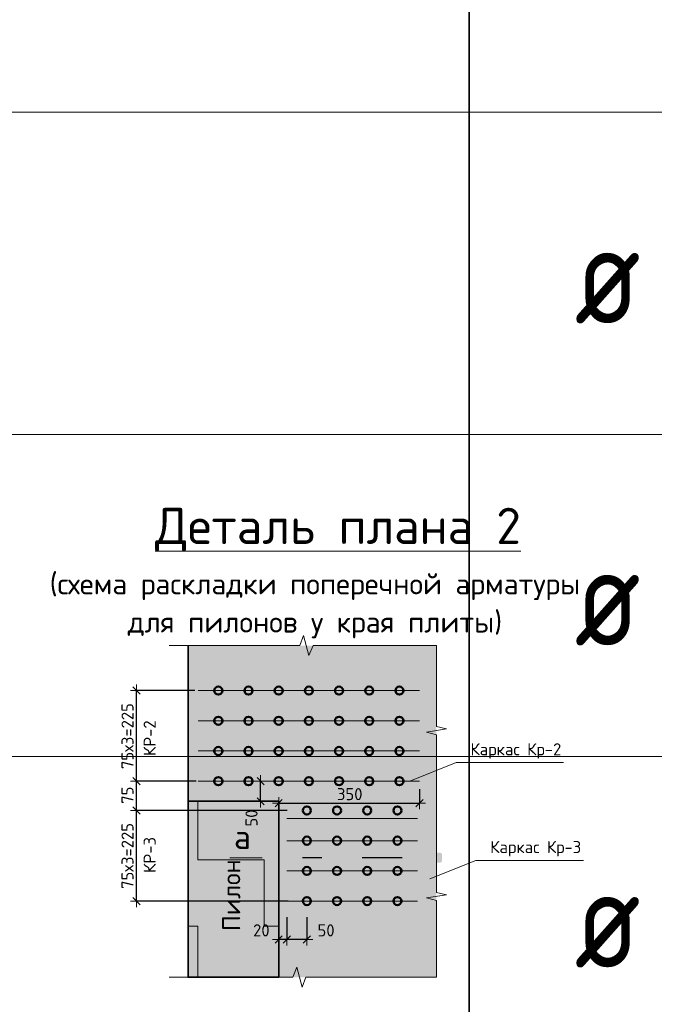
# Model space of a CAD drawing. Header units: metres. Extents: x -38 to 107, y -15 to 21.
# Tile 77 of 167: x 74.3 to 75.88, y 1.46 to 3.9. Entities that reach past the tile are written whole.
import ezdxf

# ---------------------------------------------------------------- set-up
doc = ezdxf.new("R2010")
doc.units = ezdxf.units.M
doc.header["$PDMODE"] = 65
doc.linetypes.add('______2', pattern=[0.0405, 0.03, -0.0105])
doc.layers.add('XR$3$_3705', color=7, linetype='Continuous')
doc.layers.add('XR$5$_3705', color=7, linetype='Continuous')
for name, color, linetype, lineweight in [('XR$3$ВК__отв в полу 1-2 эт', 220, 'Continuous', 25), ('XR$3$Размерная линия (1)', 7, 'Continuous', 13), ('XR$3$Текст_ общее_1', 7, 'Continuous', 13), ('XR$4$Текст_ примечание', 7, 'Continuous', 13), ('XR$5$ВК__отв в полу 1-2 эт', 220, 'Continuous', 25), ('XR$5$Размерная линия (1)', 7, 'Continuous', 13), ('XR$5$Текст_ общее_1', 7, 'Continuous', 13)]:
    doc.layers.add(name, color=color, linetype=linetype, lineweight=lineweight)
doc.styles.add('ISOCPEUR', font='txt')
doc.dimstyles.new('DIMSTYLE_23', dxfattribs={"dimtxt": 0.03, "dimasz": 0.03, "dimexe": 0, "dimexo": 0, "dimgap": 0.015, "dimtad": 2, "dimdec": 0, "dimlfac": 1000, "dimrnd": 5, "dimzin": 12, "dimdsep": 46, "dimtxsty": 'ISOCPEUR', "dimblk1": 'ALL_ML_STRICH', "dimblk2": 'ALL_ML_STRICH', "dimsah": 1, "dimcen": 0, "dimclrd": 7, "dimclre": 256, "dimclrt": 7, "dimadec": 0, "dimazin": 0, "dimtfac": 1, "dimtdec": 0, "dimtix": 1, "dimtmove": 2, "dimatfit": 3, "dimfxl": 0, "dimtvp": 1.2, "dimtzin": 0, "dimlwd": 0, "dimlwe": -3, "dimarcsym": 0})
doc.dimstyles.new('DIMSTYLE_24', dxfattribs={"dimtxt": 0.03, "dimasz": 0.03, "dimexe": 0, "dimexo": 0, "dimgap": 0.015, "dimtad": 2, "dimdec": 0, "dimlfac": 1000, "dimrnd": 5, "dimzin": 12, "dimdsep": 46, "dimtxsty": 'ISOCPEUR', "dimblk1": 'ALL_ML_STRICH', "dimblk2": 'ALL_ML_STRICH', "dimsah": 1, "dimcen": 0, "dimclrd": 7, "dimclre": 256, "dimclrt": 7, "dimadec": 0, "dimazin": 0, "dimtfac": 1, "dimtdec": 0, "dimtix": 1, "dimtmove": 2, "dimatfit": 3, "dimfxl": 0, "dimtzin": 0, "dimlwd": 0, "dimlwe": -3, "dimarcsym": 0})
doc.dimstyles.new('DIMSTYLE_26', dxfattribs={"dimtxt": 0.03, "dimasz": 0.03, "dimexe": 0, "dimexo": 1e-06, "dimgap": 0.015, "dimtad": 2, "dimdec": 0, "dimlfac": 1000, "dimrnd": 5, "dimzin": 12, "dimdsep": 46, "dimtxsty": 'ISOCPEUR', "dimblk1": 'ALL_ML_STRICH', "dimblk2": 'ALL_ML_STRICH', "dimsah": 1, "dimcen": 0, "dimse1": 1, "dimse2": 1, "dimclrd": 7, "dimclre": 256, "dimclrt": 7, "dimadec": 0, "dimazin": 0, "dimtfac": 1, "dimtdec": 0, "dimtix": 1, "dimtmove": 2, "dimatfit": 3, "dimfxl": 0, "dimtvp": 1.2, "dimtzin": 0, "dimlwd": 0, "dimlwe": -3, "dimarcsym": 0})
pattern_1 = [(0, (0.33, 0.33), (0.165, 0.165), [0.165, -0.165]), (90, (0.33, 0.33), (-0.165, 0.165), [0.165, -0.165])]

# ---------------------------------------------------------------- blocks, each defined once
blk = doc.blocks.new('ЭЛЕМЕНТ_УЗОРА_8')
at = {"color": 7, "linetype": 'Continuous', "lineweight": 13, "transparency": 33554687}
for p, q in [((75.3382, 2.3472), (75.3382, 2.3472)), ((74.6742, 1.5232), (74.6742, 1.5232)), ((75.3382, 1.5232), (75.3382, 1.5232))]:
    blk.add_line(p, q, dxfattribs=at)
for points in [[(74.6742, 2.3472), (74.9989, 2.3472), (75.0082, 2.3722), (75.0208, 2.3222), (75.0315, 2.3472), (75.3382, 2.3472)], [(75.3382, 2.3472), (75.3382, 2.3472), (75.3382, 2.1457), (75.3632, 2.14), (75.3132, 2.1321), (75.3382, 2.1255), (75.3382, 1.9352)], [(75.3382, 1.9352), (75.3382, 1.7337), (75.3632, 1.728), (75.3132, 1.7201), (75.3382, 1.7135), (75.3382, 1.5232), (75.3382, 1.5232)], [(75.3382, 1.5232), (75.0135, 1.5232), (75.0042, 1.4982), (74.9916, 1.5482), (74.981, 1.5232), (74.6742, 1.5232)]]:
    blk.add_lwpolyline(points, dxfattribs=at)
blk = doc.blocks.new('ALL_ML_STRICH')
at = {"color": 0, "linetype": 'ByBlock', "lineweight": -2}
for p, q in [((-1, 0), (0.5, 0)), ((-0.3, -0.3), (0.3, 0.3)), ((0, -0.5), (0, 0.5))]:
    blk.add_line(p, q, dxfattribs=at)
blk = doc.blocks.new('*D173')
at = {"layer": 'DEFPOINTS', "color": 7, "linetype": 'Continuous', "lineweight": 13, "transparency": 33554687}
for p in [(74.898, 2.0102), (74.9002, 1.9602), (74.9013, 1.9602)]:
    blk.add_point(p, dxfattribs=at)
at = {"layer": 'XR$3$Размерная линия (1)', "color": 7, "linetype": 'Continuous', "lineweight": -2, "transparency": 33554687}
blk.add_line((74.9013, 1.9602), (74.9013, 2.0102), dxfattribs=at)
at = {"layer": 'XR$3$Размерная линия (1)', "color": 7, "linetype": 'Continuous', "lineweight": 13, "transparency": 33554687, "xscale": 0.03, "yscale": 0.03, "zscale": 0.03}
for p, rotation in [((74.9013, 2.0102), 90), ((74.9013, 1.9602), 270)]:
    blk.add_blockref('ALL_ML_STRICH', p, dxfattribs=dict(at, rotation=rotation))
at = {"layer": 'XR$3$Размерная линия (1)', "color": 7, "linetype": 'Continuous', "lineweight": 13, "transparency": 33554687, "insert": (74.8787, 1.9186), "char_height": 0.03, "width": 0.06, "attachment_point": 5, "rotation": 90, "style": 'ISOCPEUR'}
blk.add_mtext('\\A1;{50}', dxfattribs=at)
blk = doc.blocks.new('*D195')
at = {"layer": 'DEFPOINTS', "color": 7, "linetype": 'Continuous', "lineweight": 13, "transparency": 33554687}
for p in [(75.2962, 2.0102), (74.9462, 1.9555), (74.9462, 1.9513)]:
    blk.add_point(p, dxfattribs=at)
at = {"layer": 'XR$3$Размерная линия (1)', "color": 9, "linetype": 'Continuous', "lineweight": -2, "true_color": 0xc7c7c7, "transparency": 33554687}
for p, q in [((75.2962, 1.9902), (75.2962, 1.9555)), ((74.9462, 1.9555), (74.9462, 1.9555))]:
    blk.add_line(p, q, dxfattribs=at)
at = {"layer": 'XR$3$Размерная линия (1)', "color": 7, "linetype": 'Continuous', "lineweight": -2, "transparency": 33554687}
blk.add_line((74.9462, 1.9555), (75.2962, 1.9555), dxfattribs=at)
at = {"layer": 'XR$3$Размерная линия (1)', "color": 7, "linetype": 'Continuous', "lineweight": 13, "transparency": 33554687, "xscale": 0.03, "yscale": 0.03, "zscale": 0.03, "rotation": 180}
blk.add_blockref('ALL_ML_STRICH', (74.9462, 1.9555), dxfattribs=at)
at = {"layer": 'XR$3$Размерная линия (1)', "color": 7, "linetype": 'Continuous', "lineweight": 13, "transparency": 33554687, "xscale": 0.03, "yscale": 0.03, "zscale": 0.03}
blk.add_blockref('ALL_ML_STRICH', (75.2962, 1.9555), dxfattribs=at)
at = {"layer": 'XR$3$Размерная линия (1)', "color": 7, "linetype": 'Continuous', "lineweight": 13, "transparency": 33554687, "insert": (75.1227, 1.978), "char_height": 0.03, "width": 0.09, "attachment_point": 5, "style": 'ISOCPEUR'}
blk.add_mtext('\\A1;{350}', dxfattribs=at)
blk = doc.blocks.new('*D196')
at = {"layer": 'DEFPOINTS', "color": 7, "linetype": 'Continuous', "lineweight": 13, "transparency": 33554687}
for p in [(74.9662, 1.6924), (75.0162, 1.6924), (75.0162, 1.6171)]:
    blk.add_point(p, dxfattribs=at)
at = {"layer": 'XR$3$Размерная линия (1)', "color": 9, "linetype": 'Continuous', "lineweight": -2, "true_color": 0xc7c7c7, "transparency": 33554687}
for p, q in [((74.9662, 1.6724), (74.9662, 1.6171)), ((75.0162, 1.6724), (75.0162, 1.6171))]:
    blk.add_line(p, q, dxfattribs=at)
at = {"layer": 'XR$3$Размерная линия (1)', "color": 7, "linetype": 'Continuous', "lineweight": -2, "transparency": 33554687}
blk.add_line((75.0162, 1.6171), (74.9662, 1.6171), dxfattribs=at)
at = {"layer": 'XR$3$Размерная линия (1)', "color": 7, "linetype": 'Continuous', "lineweight": 13, "transparency": 33554687, "xscale": 0.03, "yscale": 0.03, "zscale": 0.03}
for p, rotation in [((74.9662, 1.6171), 180), ((75.0162, 1.6171), 360)]:
    blk.add_blockref('ALL_ML_STRICH', p, dxfattribs=dict(at, rotation=rotation))
at = {"layer": 'XR$3$Размерная линия (1)', "color": 7, "linetype": 'Continuous', "lineweight": 13, "transparency": 33554687, "insert": (75.0639, 1.6396), "char_height": 0.03, "width": 0.06, "attachment_point": 5, "style": 'ISOCPEUR'}
blk.add_mtext('\\A1;{50}', dxfattribs=at)
blk = doc.blocks.new('*D197')
at = {"layer": 'DEFPOINTS', "color": 7, "linetype": 'Continuous', "lineweight": 13, "transparency": 33554687}
for p in [(74.9662, 1.6924), (74.9462, 1.6268), (74.9662, 1.6171)]:
    blk.add_point(p, dxfattribs=at)
at = {"layer": 'XR$3$Размерная линия (1)', "color": 9, "linetype": 'Continuous', "lineweight": -2, "true_color": 0xc7c7c7, "transparency": 33554687}
for p, q in [((74.9662, 1.6724), (74.9662, 1.6171)), ((74.9462, 1.6171), (74.9462, 1.6171))]:
    blk.add_line(p, q, dxfattribs=at)
at = {"layer": 'XR$3$Размерная линия (1)', "color": 7, "linetype": 'Continuous', "lineweight": -2, "transparency": 33554687}
blk.add_line((74.9662, 1.6171), (74.9462, 1.6171), dxfattribs=at)
at = {"layer": 'XR$3$Размерная линия (1)', "color": 7, "linetype": 'Continuous', "lineweight": 13, "transparency": 33554687, "xscale": 0.03, "yscale": 0.03, "zscale": 0.03}
for p, rotation in [((74.9462, 1.6171), 180), ((74.9662, 1.6171), 360)]:
    blk.add_blockref('ALL_ML_STRICH', p, dxfattribs=dict(at, rotation=rotation))
at = {"layer": 'XR$3$Размерная линия (1)', "color": 7, "linetype": 'Continuous', "lineweight": 13, "transparency": 33554687, "insert": (74.9031, 1.6396), "char_height": 0.03, "width": 0.06, "attachment_point": 5, "style": 'ISOCPEUR'}
blk.add_mtext('\\A1;{20}', dxfattribs=at)
blk = doc.blocks.new('*D219')
at = {"layer": 'DEFPOINTS', "color": 7, "linetype": 'Continuous', "lineweight": 13, "transparency": 33554687}
for p in [(74.9874, 1.9374), (74.593, 1.7124), (74.9896, 1.7124)]:
    blk.add_point(p, dxfattribs=at)
at = {"layer": 'XR$3$Размерная линия (1)', "color": 9, "linetype": 'Continuous', "lineweight": -2, "true_color": 0xc7c7c7, "transparency": 33554687}
for p, q in [((74.9674, 1.9374), (74.593, 1.9374)), ((74.9696, 1.7124), (74.593, 1.7124))]:
    blk.add_line(p, q, dxfattribs=at)
at = {"layer": 'XR$3$Размерная линия (1)', "color": 7, "linetype": 'Continuous', "lineweight": -2, "transparency": 33554687}
blk.add_line((74.593, 1.7124), (74.593, 1.9374), dxfattribs=at)
at = {"layer": 'XR$3$Размерная линия (1)', "color": 7, "linetype": 'Continuous', "lineweight": 13, "transparency": 33554687, "xscale": 0.03, "yscale": 0.03, "zscale": 0.03}
for p, rotation in [((74.593, 1.9374), 90), ((74.593, 1.7124), 270)]:
    blk.add_blockref('ALL_ML_STRICH', p, dxfattribs=dict(at, rotation=rotation))
at = {"layer": 'XR$3$Размерная линия (1)', "color": 7, "linetype": 'Continuous', "lineweight": 13, "transparency": 33554687, "insert": (74.5555, 1.7424), "char_height": 0.03, "width": 0.0015, "attachment_point": 1, "rotation": 90, "line_spacing_factor": 0.60241, "style": 'ISOCPEUR'}
blk.add_mtext('75х3=225', dxfattribs=at)
blk = doc.blocks.new('*D220')
at = {"layer": 'DEFPOINTS', "color": 7, "linetype": 'Continuous', "lineweight": 13, "transparency": 33554687}
for p in [(74.7607, 2.0102), (74.593, 1.9374), (74.9874, 1.9374)]:
    blk.add_point(p, dxfattribs=at)
at = {"layer": 'XR$3$Размерная линия (1)', "color": 9, "linetype": 'Continuous', "lineweight": -2, "true_color": 0xc7c7c7, "transparency": 33554687}
for p, q in [((74.7407, 2.0102), (74.593, 2.0102)), ((74.9674, 1.9374), (74.593, 1.9374))]:
    blk.add_line(p, q, dxfattribs=at)
at = {"layer": 'XR$3$Размерная линия (1)', "color": 7, "linetype": 'Continuous', "lineweight": -2, "transparency": 33554687}
blk.add_line((74.593, 1.9374), (74.593, 2.0102), dxfattribs=at)
at = {"layer": 'XR$3$Размерная линия (1)', "color": 7, "linetype": 'Continuous', "lineweight": 13, "transparency": 33554687, "xscale": 0.03, "yscale": 0.03, "zscale": 0.03}
for p, rotation in [((74.593, 2.0102), 90), ((74.593, 1.9374), 270)]:
    blk.add_blockref('ALL_ML_STRICH', p, dxfattribs=dict(at, rotation=rotation))
at = {"layer": 'XR$3$Размерная линия (1)', "color": 7, "linetype": 'Continuous', "lineweight": 13, "transparency": 33554687, "insert": (74.5705, 1.9753), "char_height": 0.03, "width": 0.06, "attachment_point": 5, "rotation": 90, "style": 'ISOCPEUR'}
blk.add_mtext('\\A1;{75}', dxfattribs=at)
blk = doc.blocks.new('*D221')
at = {"layer": 'DEFPOINTS', "color": 7, "linetype": 'Continuous', "lineweight": 13, "transparency": 33554687}
for p in [(74.7579, 2.2352), (74.593, 2.0102), (74.7607, 2.0102)]:
    blk.add_point(p, dxfattribs=at)
at = {"layer": 'XR$3$Размерная линия (1)', "color": 9, "linetype": 'Continuous', "lineweight": -2, "true_color": 0xc7c7c7, "transparency": 33554687}
for p, q in [((74.7379, 2.2352), (74.593, 2.2352)), ((74.7407, 2.0102), (74.593, 2.0102))]:
    blk.add_line(p, q, dxfattribs=at)
at = {"layer": 'XR$3$Размерная линия (1)', "color": 7, "linetype": 'Continuous', "lineweight": -2, "transparency": 33554687}
blk.add_line((74.593, 2.0102), (74.593, 2.2352), dxfattribs=at)
at = {"layer": 'XR$3$Размерная линия (1)', "color": 7, "linetype": 'Continuous', "lineweight": 13, "transparency": 33554687, "xscale": 0.03, "yscale": 0.03, "zscale": 0.03}
for p, rotation in [((74.593, 2.2352), 90), ((74.593, 2.0102), 270)]:
    blk.add_blockref('ALL_ML_STRICH', p, dxfattribs=dict(at, rotation=rotation))
at = {"layer": 'XR$3$Размерная линия (1)', "color": 7, "linetype": 'Continuous', "lineweight": 13, "transparency": 33554687, "insert": (74.5555, 2.0402), "char_height": 0.03, "width": 0.0015, "attachment_point": 1, "rotation": 90, "line_spacing_factor": 0.60241, "style": 'ISOCPEUR'}
blk.add_mtext('75х3=225', dxfattribs=at)
blk = doc.blocks.new('ЭЛЕМЕНТ_УЗОРА_27')
at = {"color": 7, "linetype": 'Continuous', "lineweight": 13, "transparency": 33554687}
for p, q in [((75.3382, 2.3472), (75.3382, 2.3472)), ((74.6742, 1.5232), (74.6742, 1.5232)), ((75.3382, 1.5232), (75.3382, 1.5232))]:
    blk.add_line(p, q, dxfattribs=at)
for points in [[(74.6742, 2.3472), (74.9989, 2.3472), (75.0082, 2.3722), (75.0208, 2.3222), (75.0315, 2.3472), (75.3382, 2.3472)], [(75.3382, 2.3472), (75.3382, 2.3472), (75.3382, 2.1457), (75.3632, 2.14), (75.3132, 2.1321), (75.3382, 2.1255), (75.3382, 1.9352)], [(75.3382, 1.9352), (75.3382, 1.7337), (75.3632, 1.728), (75.3132, 1.7201), (75.3382, 1.7135), (75.3382, 1.5232), (75.3382, 1.5232)], [(75.3382, 1.5232), (75.0135, 1.5232), (75.0042, 1.4982), (74.9916, 1.5482), (74.981, 1.5232), (74.6742, 1.5232)]]:
    blk.add_lwpolyline(points, dxfattribs=at)
blk = doc.blocks.new('*D976')
at = {"layer": 'DEFPOINTS', "color": 7, "linetype": 'Continuous', "lineweight": 13, "transparency": 33554687}
for p in [(74.898, 2.0102), (74.9002, 1.9602), (74.9013, 1.9602)]:
    blk.add_point(p, dxfattribs=at)
at = {"layer": 'XR$5$Размерная линия (1)', "color": 7, "linetype": 'Continuous', "lineweight": -2, "transparency": 33554687}
blk.add_line((74.9013, 1.9602), (74.9013, 2.0102), dxfattribs=at)
at = {"layer": 'XR$5$Размерная линия (1)', "color": 7, "linetype": 'Continuous', "lineweight": 13, "transparency": 33554687, "xscale": 0.03, "yscale": 0.03, "zscale": 0.03}
for p, rotation in [((74.9013, 2.0102), 90), ((74.9013, 1.9602), 270)]:
    blk.add_blockref('ALL_ML_STRICH', p, dxfattribs=dict(at, rotation=rotation))
at = {"layer": 'XR$5$Размерная линия (1)', "color": 7, "linetype": 'Continuous', "lineweight": 13, "transparency": 33554687, "insert": (74.8787, 1.9186), "char_height": 0.03, "width": 0.06, "attachment_point": 5, "rotation": 90, "style": 'ISOCPEUR'}
blk.add_mtext('\\A1;{50}', dxfattribs=at)
blk = doc.blocks.new('*D997')
at = {"layer": 'DEFPOINTS', "color": 7, "linetype": 'Continuous', "lineweight": 13, "transparency": 33554687}
for p in [(75.2962, 2.0102), (74.9462, 1.9555), (74.9462, 1.9513)]:
    blk.add_point(p, dxfattribs=at)
at = {"layer": 'XR$5$Размерная линия (1)', "color": 9, "linetype": 'Continuous', "lineweight": -2, "true_color": 0xc7c7c7, "transparency": 33554687}
for p, q in [((75.2962, 1.9902), (75.2962, 1.9555)), ((74.9462, 1.9555), (74.9462, 1.9555))]:
    blk.add_line(p, q, dxfattribs=at)
at = {"layer": 'XR$5$Размерная линия (1)', "color": 7, "linetype": 'Continuous', "lineweight": -2, "transparency": 33554687}
blk.add_line((74.9462, 1.9555), (75.2962, 1.9555), dxfattribs=at)
at = {"layer": 'XR$5$Размерная линия (1)', "color": 7, "linetype": 'Continuous', "lineweight": 13, "transparency": 33554687, "xscale": 0.03, "yscale": 0.03, "zscale": 0.03, "rotation": 180}
blk.add_blockref('ALL_ML_STRICH', (74.9462, 1.9555), dxfattribs=at)
at = {"layer": 'XR$5$Размерная линия (1)', "color": 7, "linetype": 'Continuous', "lineweight": 13, "transparency": 33554687, "xscale": 0.03, "yscale": 0.03, "zscale": 0.03}
blk.add_blockref('ALL_ML_STRICH', (75.2962, 1.9555), dxfattribs=at)
at = {"layer": 'XR$5$Размерная линия (1)', "color": 7, "linetype": 'Continuous', "lineweight": 13, "transparency": 33554687, "insert": (75.1227, 1.978), "char_height": 0.03, "width": 0.09, "attachment_point": 5, "style": 'ISOCPEUR'}
blk.add_mtext('\\A1;{350}', dxfattribs=at)
blk = doc.blocks.new('*D998')
at = {"layer": 'DEFPOINTS', "color": 7, "linetype": 'Continuous', "lineweight": 13, "transparency": 33554687}
for p in [(74.9662, 1.6924), (75.0162, 1.6924), (75.0162, 1.6171)]:
    blk.add_point(p, dxfattribs=at)
at = {"layer": 'XR$5$Размерная линия (1)', "color": 9, "linetype": 'Continuous', "lineweight": -2, "true_color": 0xc7c7c7, "transparency": 33554687}
for p, q in [((74.9662, 1.6724), (74.9662, 1.6171)), ((75.0162, 1.6724), (75.0162, 1.6171))]:
    blk.add_line(p, q, dxfattribs=at)
at = {"layer": 'XR$5$Размерная линия (1)', "color": 7, "linetype": 'Continuous', "lineweight": -2, "transparency": 33554687}
blk.add_line((75.0162, 1.6171), (74.9662, 1.6171), dxfattribs=at)
at = {"layer": 'XR$5$Размерная линия (1)', "color": 7, "linetype": 'Continuous', "lineweight": 13, "transparency": 33554687, "xscale": 0.03, "yscale": 0.03, "zscale": 0.03}
for p, rotation in [((74.9662, 1.6171), 180), ((75.0162, 1.6171), 360)]:
    blk.add_blockref('ALL_ML_STRICH', p, dxfattribs=dict(at, rotation=rotation))
at = {"layer": 'XR$5$Размерная линия (1)', "color": 7, "linetype": 'Continuous', "lineweight": 13, "transparency": 33554687, "insert": (75.0639, 1.6396), "char_height": 0.03, "width": 0.06, "attachment_point": 5, "style": 'ISOCPEUR'}
blk.add_mtext('\\A1;{50}', dxfattribs=at)
blk = doc.blocks.new('*D999')
at = {"layer": 'DEFPOINTS', "color": 7, "linetype": 'Continuous', "lineweight": 13, "transparency": 33554687}
for p in [(74.9662, 1.6924), (74.9462, 1.6268), (74.9662, 1.6171)]:
    blk.add_point(p, dxfattribs=at)
at = {"layer": 'XR$5$Размерная линия (1)', "color": 9, "linetype": 'Continuous', "lineweight": -2, "true_color": 0xc7c7c7, "transparency": 33554687}
for p, q in [((74.9662, 1.6724), (74.9662, 1.6171)), ((74.9462, 1.6171), (74.9462, 1.6171))]:
    blk.add_line(p, q, dxfattribs=at)
at = {"layer": 'XR$5$Размерная линия (1)', "color": 7, "linetype": 'Continuous', "lineweight": -2, "transparency": 33554687}
blk.add_line((74.9662, 1.6171), (74.9462, 1.6171), dxfattribs=at)
at = {"layer": 'XR$5$Размерная линия (1)', "color": 7, "linetype": 'Continuous', "lineweight": 13, "transparency": 33554687, "xscale": 0.03, "yscale": 0.03, "zscale": 0.03}
for p, rotation in [((74.9462, 1.6171), 180), ((74.9662, 1.6171), 360)]:
    blk.add_blockref('ALL_ML_STRICH', p, dxfattribs=dict(at, rotation=rotation))
at = {"layer": 'XR$5$Размерная линия (1)', "color": 7, "linetype": 'Continuous', "lineweight": 13, "transparency": 33554687, "insert": (74.9031, 1.6396), "char_height": 0.03, "width": 0.06, "attachment_point": 5, "style": 'ISOCPEUR'}
blk.add_mtext('\\A1;{20}', dxfattribs=at)
blk = doc.blocks.new('*D1000')
at = {"layer": 'DEFPOINTS', "color": 7, "linetype": 'Continuous', "lineweight": 13, "transparency": 33554687}
for p in [(74.9874, 1.9374), (74.593, 1.7124), (74.9896, 1.7124)]:
    blk.add_point(p, dxfattribs=at)
at = {"layer": 'XR$5$Размерная линия (1)', "color": 9, "linetype": 'Continuous', "lineweight": -2, "true_color": 0xc7c7c7, "transparency": 33554687}
for p, q in [((74.9674, 1.9374), (74.593, 1.9374)), ((74.9696, 1.7124), (74.593, 1.7124))]:
    blk.add_line(p, q, dxfattribs=at)
at = {"layer": 'XR$5$Размерная линия (1)', "color": 7, "linetype": 'Continuous', "lineweight": -2, "transparency": 33554687}
blk.add_line((74.593, 1.7124), (74.593, 1.9374), dxfattribs=at)
at = {"layer": 'XR$5$Размерная линия (1)', "color": 7, "linetype": 'Continuous', "lineweight": 13, "transparency": 33554687, "xscale": 0.03, "yscale": 0.03, "zscale": 0.03}
for p, rotation in [((74.593, 1.9374), 90), ((74.593, 1.7124), 270)]:
    blk.add_blockref('ALL_ML_STRICH', p, dxfattribs=dict(at, rotation=rotation))
at = {"layer": 'XR$5$Размерная линия (1)', "color": 7, "linetype": 'Continuous', "lineweight": 13, "transparency": 33554687, "insert": (74.5555, 1.7424), "char_height": 0.03, "width": 0.0015, "attachment_point": 1, "rotation": 90, "line_spacing_factor": 0.60241, "style": 'ISOCPEUR'}
blk.add_mtext('75х3=225', dxfattribs=at)
blk = doc.blocks.new('*D1001')
at = {"layer": 'DEFPOINTS', "color": 7, "linetype": 'Continuous', "lineweight": 13, "transparency": 33554687}
for p in [(74.7607, 2.0102), (74.593, 1.9374), (74.9874, 1.9374)]:
    blk.add_point(p, dxfattribs=at)
at = {"layer": 'XR$5$Размерная линия (1)', "color": 9, "linetype": 'Continuous', "lineweight": -2, "true_color": 0xc7c7c7, "transparency": 33554687}
for p, q in [((74.7407, 2.0102), (74.593, 2.0102)), ((74.9674, 1.9374), (74.593, 1.9374))]:
    blk.add_line(p, q, dxfattribs=at)
at = {"layer": 'XR$5$Размерная линия (1)', "color": 7, "linetype": 'Continuous', "lineweight": -2, "transparency": 33554687}
blk.add_line((74.593, 1.9374), (74.593, 2.0102), dxfattribs=at)
at = {"layer": 'XR$5$Размерная линия (1)', "color": 7, "linetype": 'Continuous', "lineweight": 13, "transparency": 33554687, "xscale": 0.03, "yscale": 0.03, "zscale": 0.03}
for p, rotation in [((74.593, 2.0102), 90), ((74.593, 1.9374), 270)]:
    blk.add_blockref('ALL_ML_STRICH', p, dxfattribs=dict(at, rotation=rotation))
at = {"layer": 'XR$5$Размерная линия (1)', "color": 7, "linetype": 'Continuous', "lineweight": 13, "transparency": 33554687, "insert": (74.5705, 1.9753), "char_height": 0.03, "width": 0.06, "attachment_point": 5, "rotation": 90, "style": 'ISOCPEUR'}
blk.add_mtext('\\A1;{75}', dxfattribs=at)
blk = doc.blocks.new('*D1002')
at = {"layer": 'DEFPOINTS', "color": 7, "linetype": 'Continuous', "lineweight": 13, "transparency": 33554687}
for p in [(74.7579, 2.2352), (74.593, 2.0102), (74.7607, 2.0102)]:
    blk.add_point(p, dxfattribs=at)
at = {"layer": 'XR$5$Размерная линия (1)', "color": 9, "linetype": 'Continuous', "lineweight": -2, "true_color": 0xc7c7c7, "transparency": 33554687}
for p, q in [((74.7379, 2.2352), (74.593, 2.2352)), ((74.7407, 2.0102), (74.593, 2.0102))]:
    blk.add_line(p, q, dxfattribs=at)
at = {"layer": 'XR$5$Размерная линия (1)', "color": 7, "linetype": 'Continuous', "lineweight": -2, "transparency": 33554687}
blk.add_line((74.593, 2.0102), (74.593, 2.2352), dxfattribs=at)
at = {"layer": 'XR$5$Размерная линия (1)', "color": 7, "linetype": 'Continuous', "lineweight": 13, "transparency": 33554687, "xscale": 0.03, "yscale": 0.03, "zscale": 0.03}
for p, rotation in [((74.593, 2.2352), 90), ((74.593, 2.0102), 270)]:
    blk.add_blockref('ALL_ML_STRICH', p, dxfattribs=dict(at, rotation=rotation))
at = {"layer": 'XR$5$Размерная линия (1)', "color": 7, "linetype": 'Continuous', "lineweight": 13, "transparency": 33554687, "insert": (74.5555, 2.0402), "char_height": 0.03, "width": 0.0015, "attachment_point": 1, "rotation": 90, "line_spacing_factor": 0.60241, "style": 'ISOCPEUR'}
blk.add_mtext('75х3=225', dxfattribs=at)

msp = doc.modelspace()

# ---------------------------------------------------------------- hatches: boundary and pattern name
at = {"linetype": 'Continuous', "lineweight": 13, "true_color": 0xf0eae8, "transparency": 33554687}
msp.add_hatch(color=7, dxfattribs=at).paths.add_polyline_path([(75.3382, 2.3472), (74.7212, 2.3472), (74.7212, 1.5232), (75.3382, 1.5232)])
msp.add_hatch(color=7, dxfattribs=at).paths.add_polyline_path([(75.3382, 2.3472), (74.7212, 2.3472), (74.7212, 1.5232), (75.3382, 1.5232)])
at = {"linetype": 'Continuous', "lineweight": 13, "transparency": 33554687}
h = msp.add_hatch(dxfattribs=at)
h.set_pattern_fill('____', scale=0.165, style=0, pattern_type=2)
h.set_pattern_definition(pattern_1)
h.paths.add_polyline_path([(74.7212, 1.5232), (74.9462, 1.5232), (74.9462, 1.9602), (74.7212, 1.9602)], flags=0)
h = msp.add_hatch(dxfattribs=at)
h.set_pattern_fill('____', scale=0.165, style=0, pattern_type=2)
h.set_pattern_definition(pattern_1)
h.paths.add_polyline_path([(74.7212, 1.5232), (74.9462, 1.5232), (74.9462, 1.9602), (74.7212, 1.9602)], flags=0)
at = {"linetype": 'Continuous', "lineweight": 25, "true_color": 0x000000, "transparency": 33554687}
for points in [[(74.9067, 1.8325), (74.906, 1.8324), (74.9052, 1.8321), (74.9046, 1.8318), (74.9039, 1.8314), (74.9033, 1.8309), (74.9028, 1.8303), (74.9024, 1.8297), (74.9021, 1.829), (74.9018, 1.8282), (74.9017, 1.8275), (74.9016, 1.8267), (74.9016, 1.8134), (74.9017, 1.8126), (74.9018, 1.8119), (74.9021, 1.8111), (74.9024, 1.8104), (74.9028, 1.8098), (74.9033, 1.8092), (74.9039, 1.8087), (74.9046, 1.8083), (74.9052, 1.808), (74.906, 1.8077), (74.9067, 1.8076), (74.9075, 1.8075), (75.005, 1.8075), (75.005, 1.8326), (74.9075, 1.8326)], [(74.9067, 1.8325), (74.906, 1.8324), (74.9052, 1.8321), (74.9046, 1.8318), (74.9039, 1.8314), (74.9033, 1.8309), (74.9028, 1.8303), (74.9024, 1.8297), (74.9021, 1.829), (74.9018, 1.8282), (74.9017, 1.8275), (74.9016, 1.8267), (74.9016, 1.8134), (74.9017, 1.8126), (74.9018, 1.8119), (74.9021, 1.8111), (74.9024, 1.8104), (74.9028, 1.8098), (74.9033, 1.8092), (74.9039, 1.8087), (74.9046, 1.8083), (74.9052, 1.808), (74.906, 1.8077), (74.9067, 1.8076), (74.9075, 1.8075), (75.005, 1.8075), (75.005, 1.8326), (74.9075, 1.8326)], [(75.3472, 1.8325), (75.3464, 1.8326), (75.2489, 1.8326), (75.2489, 1.8075), (75.3464, 1.8075), (75.3472, 1.8076), (75.3479, 1.8077), (75.3486, 1.808), (75.3493, 1.8083), (75.35, 1.8087), (75.3505, 1.8092), (75.351, 1.8098), (75.3515, 1.8104), (75.3518, 1.8111), (75.3521, 1.8119), (75.3522, 1.8126), (75.3523, 1.8134), (75.3523, 1.8267), (75.3522, 1.8275), (75.3521, 1.8282), (75.3518, 1.829), (75.3515, 1.8297), (75.351, 1.8303), (75.3505, 1.8309), (75.35, 1.8314), (75.3493, 1.8318), (75.3486, 1.8321), (75.3479, 1.8324)], [(75.3472, 1.8325), (75.3464, 1.8326), (75.2489, 1.8326), (75.2489, 1.8075), (75.3464, 1.8075), (75.3472, 1.8076), (75.3479, 1.8077), (75.3486, 1.808), (75.3493, 1.8083), (75.35, 1.8087), (75.3505, 1.8092), (75.351, 1.8098), (75.3515, 1.8104), (75.3518, 1.8111), (75.3521, 1.8119), (75.3522, 1.8126), (75.3523, 1.8134), (75.3523, 1.8267), (75.3522, 1.8275), (75.3521, 1.8282), (75.3518, 1.829), (75.3515, 1.8297), (75.351, 1.8303), (75.3505, 1.8309), (75.35, 1.8314), (75.3493, 1.8318), (75.3486, 1.8321), (75.3479, 1.8324)]]:
    msp.add_hatch(color=18, dxfattribs=at).paths.add_polyline_path(points)

# ---------------------------------------------------------------- linework, layer by layer
at = {"color": 7, "linetype": 'Continuous', "lineweight": 35, "transparency": 33554687}
msp.add_line((74.7212, 1.5232), (74.7212, 2.3472), dxfattribs=at)
msp.add_line((74.7212, 1.5232), (74.7212, 2.3472), dxfattribs=at)
at = {"color": 7, "linetype": '______2', "lineweight": 25, "transparency": 33554687}
msp.add_line((75.2535, 1.8201), (75.005, 1.8201), dxfattribs=at)
msp.add_line((75.2535, 1.8201), (75.005, 1.8201), dxfattribs=at)
at = {"color": 7, "linetype": 'Continuous', "lineweight": 13, "transparency": 33554687}
for points in [[(75.6543, 2.0562), (75.3871, 2.0562), (75.2723, 2.0102)], [(75.6543, 2.0562), (75.3871, 2.0562), (75.2723, 2.0102)], [(75.7036, 1.8134), (75.4364, 1.8134), (75.3216, 1.7674)], [(75.7036, 1.8134), (75.4364, 1.8134), (75.3216, 1.7674)]]:
    msp.add_lwpolyline(points, dxfattribs=at)
at = {"color": 7, "linetype": 'Continuous', "lineweight": 35, "transparency": 33554687}
msp.add_lwpolyline([(74.7212, 1.9602), (74.9462, 1.9602), (74.9462, 1.5232), (74.7212, 1.5232), (74.7212, 1.9602)], dxfattribs=at)
msp.add_lwpolyline([(74.7212, 1.9602), (74.9462, 1.9602), (74.9462, 1.5232), (74.7212, 1.5232), (74.7212, 1.9602)], dxfattribs=at)
at = {"layer": 'XR$3$_3705', "color": 7, "linetype": 'Continuous', "lineweight": 50, "transparency": 33554687}
for centre in [(74.7962, 2.2352), (74.8712, 2.2352), (74.9462, 2.2352), (75.0212, 2.2352), (75.0962, 2.2352), (75.1712, 2.2352), (75.2462, 2.2352), (74.7962, 2.1602), (74.8712, 2.1602), (74.9462, 2.1602), (75.0212, 2.1602), (75.0962, 2.1602), (75.1712, 2.1602), (75.2462, 2.1602), (74.7962, 2.0852), (74.8712, 2.0852), (74.9462, 2.0852), (75.0212, 2.0852), (75.0962, 2.0852), (75.1712, 2.0852), (75.2462, 2.0852), (74.7962, 2.0102), (74.8712, 2.0102), (74.9462, 2.0102), (75.0212, 2.0102), (75.0962, 2.0102), (75.1712, 2.0102), (75.2462, 2.0102), (75.0162, 1.9374), (75.0912, 1.9374), (75.1662, 1.9374), (75.2412, 1.9374), (75.0162, 1.8624), (75.0912, 1.8624), (75.1662, 1.8624), (75.2412, 1.8624), (75.0162, 1.7874), (75.0912, 1.7874), (75.1662, 1.7874), (75.2412, 1.7874), (75.0162, 1.7124), (75.0912, 1.7124), (75.1662, 1.7124), (75.2412, 1.7124)]:
    msp.add_circle(centre, 0.01, dxfattribs=at)
at = {"layer": 'XR$3$ВК__отв в полу 1-2 эт', "color": 7, "linetype": 'Continuous', "lineweight": 13, "transparency": 33554687}
for p, q in [((75.2962, 2.2352), (74.7462, 2.2352)), ((75.2962, 2.1602), (74.7462, 2.1602)), ((75.2962, 2.0852), (74.7462, 2.0852)), ((75.2962, 2.0102), (74.7462, 2.0102)), ((75.2912, 1.9174), (74.9662, 1.9174)), ((75.2912, 1.8624), (74.9662, 1.8624)), ((74.905, 1.8201), (74.825, 1.8201)), ((75.2912, 1.7874), (74.9662, 1.7874)), ((75.2912, 1.7124), (74.9662, 1.7124))]:
    msp.add_line(p, q, dxfattribs=at)
at = {"layer": 'XR$4$Текст_ примечание', "color": 7, "linetype": 'Continuous', "lineweight": 35, "transparency": 33554687}
for p, q in [((75.4198, 4.4717), (75.4198, 3.6717)), ((75.4198, 3.6717), (75.4198, 2.8717)), ((75.4198, 2.8717), (75.4198, 2.0717)), ((75.4198, 2.0717), (75.4198, 1.2717))]:
    msp.add_line(p, q, dxfattribs=at)
at = {"layer": 'XR$4$Текст_ примечание', "color": 7, "linetype": 'Continuous', "lineweight": 13, "transparency": 33554687}
for p, q in [((86.4198, 3.6717), (67.9198, 3.6717)), ((86.4198, 2.8717), (67.9198, 2.8717)), ((86.4198, 2.0717), (67.9198, 2.0717))]:
    msp.add_line(p, q, dxfattribs=at)
at = {"layer": 'XR$5$_3705', "color": 7, "linetype": 'Continuous', "lineweight": 50, "transparency": 33554687}
for centre in [(74.7962, 2.2352), (74.8712, 2.2352), (74.9462, 2.2352), (75.0212, 2.2352), (75.0962, 2.2352), (75.1712, 2.2352), (75.2462, 2.2352), (74.7962, 2.1602), (74.8712, 2.1602), (74.9462, 2.1602), (75.0212, 2.1602), (75.0962, 2.1602), (75.1712, 2.1602), (75.2462, 2.1602), (74.7962, 2.0852), (74.8712, 2.0852), (74.9462, 2.0852), (75.0212, 2.0852), (75.0962, 2.0852), (75.1712, 2.0852), (75.2462, 2.0852), (74.7962, 2.0102), (74.8712, 2.0102), (74.9462, 2.0102), (75.0212, 2.0102), (75.0962, 2.0102), (75.1712, 2.0102), (75.2462, 2.0102), (75.0162, 1.9374), (75.0912, 1.9374), (75.1662, 1.9374), (75.2412, 1.9374), (75.0162, 1.8624), (75.0912, 1.8624), (75.1662, 1.8624), (75.2412, 1.8624), (75.0162, 1.7874), (75.0912, 1.7874), (75.1662, 1.7874), (75.2412, 1.7874), (75.0162, 1.7124), (75.0912, 1.7124), (75.1662, 1.7124), (75.2412, 1.7124)]:
    msp.add_circle(centre, 0.01, dxfattribs=at)
at = {"layer": 'XR$5$ВК__отв в полу 1-2 эт', "color": 7, "linetype": 'Continuous', "lineweight": 13, "transparency": 33554687}
for p, q in [((75.2962, 2.2352), (74.7462, 2.2352)), ((75.2962, 2.1602), (74.7462, 2.1602)), ((75.2962, 2.0852), (74.7462, 2.0852)), ((75.2962, 2.0102), (74.7462, 2.0102)), ((75.2912, 1.9174), (74.9662, 1.9174)), ((75.2912, 1.8624), (74.9662, 1.8624)), ((74.905, 1.8201), (74.825, 1.8201)), ((75.2912, 1.7874), (74.9662, 1.7874)), ((75.2912, 1.7124), (74.9662, 1.7124))]:
    msp.add_line(p, q, dxfattribs=at)

# ---------------------------------------------------------------- block references
at = {"color": 7, "linetype": 'Continuous', "lineweight": 13, "transparency": 33554687}
for name in ['ЭЛЕМЕНТ_УЗОРА_8', 'ЭЛЕМЕНТ_УЗОРА_27']:
    msp.add_blockref(name, (0, 0), dxfattribs=at)

# ---------------------------------------------------------------- texts
at = {"color": 7, "linetype": 'Continuous', "lineweight": 13, "transparency": 33554687, "attachment_point": 5, "style": 'ISOCPEUR'}
for s, insert, char_height, width in [('\\A1;{\\fISOCPEUR|i0|b0;\\H0.030000;\\W1.000000;\\C7;Каркас Кр-2}\\P', (75.5357, 2.0853), 0.03, 0.25163), ('\\A1;{\\fISOCPEUR|i0|b0;\\H0.030000;\\W1.000000;\\C7;Каркас Кр-2}\\P', (75.5357, 2.0853), 0.03, 0.25163), ('\\A1;{\\fISOCPEUR|i0|b0;\\H0.060000;\\W1.000000;\\C7;а}\\P', (74.8562, 1.8719), 0.06, 0.072), ('\\A1;{\\fISOCPEUR|i0|b0;\\H0.060000;\\W1.000000;\\C7;а}\\P', (74.8562, 1.8719), 0.06, 0.072), ('\\A1;{\\fISOCPEUR|i0|b0;\\H0.030000;\\W1.000000;\\C7;Каркас Кр-3}\\P', (75.585, 1.8425), 0.03, 0.25163), ('\\A1;{\\fISOCPEUR|i0|b0;\\H0.030000;\\W1.000000;\\C7;Каркас Кр-3}\\P', (75.585, 1.8425), 0.03, 0.25163)]:
    msp.add_mtext(s, dxfattribs=dict(at, insert=insert, char_height=char_height, width=width))
at = {"color": 251, "linetype": 'Continuous', "lineweight": 50, "true_color": 0x575757, "transparency": 33554687, "insert": (74.8283, 1.7267), "char_height": 0.045, "width": 0.183316, "attachment_point": 5, "rotation": 90, "style": 'ISOCPEUR'}
msp.add_mtext('\\A1;{\\fISOCPEUR|i0|b1;\\H0.045000;\\W1.000000;\\c3260503895;Пилон}\\P', dxfattribs=at)
msp.add_mtext('\\A1;{\\fISOCPEUR|i0|b1;\\H0.045000;\\W1.000000;\\c3260503895;Пилон}\\P', dxfattribs=at)
at = {"layer": 'XR$3$Текст_ общее_1', "color": 7, "linetype": 'Continuous', "lineweight": 13, "transparency": 33554687, "insert": (75.0364, 2.6894), "char_height": 0.09, "width": 2.301075, "attachment_point": 2, "line_spacing_factor": 1.084337}
msp.add_mtext('\\A1;{\\L\\fISOCPEUR|i0|b0;\\H0.090000;\\W1.000000;\\C7;  Деталь плана 2\\l}\\P{\\fISOCPEUR|i0|b0;\\H0.052500;\\W1.000000;\\C7;(схема раскладки поперечной арматуры}\\P{\\fISOCPEUR|i0|b0;\\H0.052500;\\W1.000000;\\C7;для пилонов у края плиты)}\\P', dxfattribs=at)
at = {"layer": 'XR$3$Текст_ общее_1', "color": 7, "linetype": 'Continuous', "lineweight": 13, "transparency": 33554687, "char_height": 0.03, "width": 0.104063, "attachment_point": 5, "rotation": 90, "style": 'ISOCPEUR'}
for s, insert in [('\\A1;{\\fISOCPEUR|i0|b0;\\H0.030000;\\W1.000000;\\C7;КР-2}\\P', (74.6256, 2.1169)), ('\\A1;{\\fISOCPEUR|i0|b0;\\H0.030000;\\W1.000000;\\C7;КР-3}\\P', (74.6256, 1.8269))]:
    msp.add_mtext(s, dxfattribs=dict(at, insert=insert))
at = {"layer": 'XR$4$Текст_ примечание', "color": 7, "linetype": 'Continuous', "lineweight": 35, "transparency": 33554687, "char_height": 0.25, "width": 0.327205, "attachment_point": 7, "style": 'ISOCPEUR'}
for insert in [(75.6817, 3.1467), (75.6817, 2.3467), (75.6817, 1.5467)]:
    msp.add_mtext('\\W0.82;ø', dxfattribs=dict(at, insert=insert))
at = {"layer": 'XR$5$Текст_ общее_1', "color": 7, "linetype": 'Continuous', "lineweight": 13, "transparency": 33554687, "insert": (75.0364, 2.6894), "char_height": 0.09, "width": 2.301075, "attachment_point": 2, "line_spacing_factor": 1.084337}
msp.add_mtext('\\A1;{\\L\\fISOCPEUR|i0|b0;\\H0.090000;\\W1.000000;\\C7;  Деталь плана 2\\l}\\P{\\fISOCPEUR|i0|b0;\\H0.052500;\\W1.000000;\\C7;(схема раскладки поперечной арматуры}\\P{\\fISOCPEUR|i0|b0;\\H0.052500;\\W1.000000;\\C7;для пилонов у края плиты)}\\P', dxfattribs=at)
at = {"layer": 'XR$5$Текст_ общее_1', "color": 7, "linetype": 'Continuous', "lineweight": 13, "transparency": 33554687, "char_height": 0.03, "width": 0.104063, "attachment_point": 5, "rotation": 90, "style": 'ISOCPEUR'}
for s, insert in [('\\A1;{\\fISOCPEUR|i0|b0;\\H0.030000;\\W1.000000;\\C7;КР-2}\\P', (74.6256, 2.1169)), ('\\A1;{\\fISOCPEUR|i0|b0;\\H0.030000;\\W1.000000;\\C7;КР-3}\\P', (74.6256, 1.8269))]:
    msp.add_mtext(s, dxfattribs=dict(at, insert=insert))

# ---------------------------------------------------------------- dimensions: what is measured, and where the dimension line sits
at = {"layer": 'XR$3$Размерная линия (1)', "color": 7, "linetype": 'Continuous', "lineweight": 13, "transparency": 33554687}
for base, p1, p2, picture, middle in [((74.593, 2.2352), (74.7407, 2.0102), (74.7379, 2.2352), '*D221', (74.578, 2.1227)), ((74.593, 1.9374), (74.9696, 1.7124), (74.9674, 1.9374), '*D219', (74.578, 1.8249))]:
    dim = msp.add_linear_dim(base=base, p1=p1, p2=p2, angle=90, text='75х3=225', dimstyle='DIMSTYLE_24', override={"dimpost": '<>', "dimclrd": 7, "dimclre": 9, "dimclrt": 7, "dimlwd": 0, "dimlwe": 65533}, dxfattribs=at)
    dim.commit()
    dim.dimension.update_dxf_attribs({"geometry": picture, "text_midpoint": middle, "dimtype": 160})
for base, p1, p2, angle, dimstyle, picture, middle in [((74.593, 2.0102), (74.9674, 1.9374), (74.7407, 2.0102), 90, 'DIMSTYLE_24', '*D220', (74.5705, 1.9753)), ((74.9013, 2.0102), (74.9002, 1.9602), (74.898, 2.0102), 90, 'DIMSTYLE_26', '*D173', (74.8787, 1.9186)), ((74.9462, 1.6171), (74.9662, 1.6724), (74.9462, 1.6171), 180, 'DIMSTYLE_23', '*D197', (74.9031, 1.6396)), ((74.9662, 1.6171), (75.0162, 1.6724), (74.9662, 1.6724), 180, 'DIMSTYLE_23', '*D196', (75.0639, 1.6396))]:
    dim = msp.add_linear_dim(base=base, p1=p1, p2=p2, angle=angle, dimstyle=dimstyle, override={"dimpost": '<>', "dimclrd": 7, "dimclre": 9, "dimclrt": 7, "dimlwd": 0, "dimlwe": 65533}, dxfattribs=at)
    dim.commit()
    dim.dimension.update_dxf_attribs({"geometry": picture, "text_midpoint": middle, "dimtype": 160})
dim = msp.add_linear_dim(base=(75.2962, 1.9555), p1=(74.9462, 1.9555), p2=(75.2962, 1.9902), dimstyle='DIMSTYLE_24', override={"dimpost": '<>', "dimclrd": 7, "dimclre": 9, "dimclrt": 7, "dimlwd": 0, "dimlwe": 65533}, dxfattribs=at)
dim.commit()
dim.dimension.update_dxf_attribs({"geometry": '*D195', "text_midpoint": (75.1227, 1.978), "dimtype": 160})
at = {"layer": 'XR$5$Размерная линия (1)', "color": 7, "linetype": 'Continuous', "lineweight": 13, "transparency": 33554687}
for base, p1, p2, picture, middle in [((74.593, 2.2352), (74.7407, 2.0102), (74.7379, 2.2352), '*D1002', (74.578, 2.1227)), ((74.593, 1.9374), (74.9696, 1.7124), (74.9674, 1.9374), '*D1000', (74.578, 1.8249))]:
    dim = msp.add_linear_dim(base=base, p1=p1, p2=p2, angle=90, text='75х3=225', dimstyle='DIMSTYLE_24', override={"dimpost": '<>', "dimclrd": 7, "dimclre": 9, "dimclrt": 7, "dimlwd": 0, "dimlwe": 65533}, dxfattribs=at)
    dim.commit()
    dim.dimension.update_dxf_attribs({"geometry": picture, "text_midpoint": middle, "dimtype": 160})
for base, p1, p2, angle, dimstyle, picture, middle in [((74.593, 2.0102), (74.9674, 1.9374), (74.7407, 2.0102), 90, 'DIMSTYLE_24', '*D1001', (74.5705, 1.9753)), ((74.9013, 2.0102), (74.9002, 1.9602), (74.898, 2.0102), 90, 'DIMSTYLE_26', '*D976', (74.8787, 1.9186)), ((74.9462, 1.6171), (74.9662, 1.6724), (74.9462, 1.6171), 180, 'DIMSTYLE_23', '*D999', (74.9031, 1.6396)), ((74.9662, 1.6171), (75.0162, 1.6724), (74.9662, 1.6724), 180, 'DIMSTYLE_23', '*D998', (75.0639, 1.6396))]:
    dim = msp.add_linear_dim(base=base, p1=p1, p2=p2, angle=angle, dimstyle=dimstyle, override={"dimpost": '<>', "dimclrd": 7, "dimclre": 9, "dimclrt": 7, "dimlwd": 0, "dimlwe": 65533}, dxfattribs=at)
    dim.commit()
    dim.dimension.update_dxf_attribs({"geometry": picture, "text_midpoint": middle, "dimtype": 160})
dim = msp.add_linear_dim(base=(75.2962, 1.9555), p1=(74.9462, 1.9555), p2=(75.2962, 1.9902), dimstyle='DIMSTYLE_24', override={"dimpost": '<>', "dimclrd": 7, "dimclre": 9, "dimclrt": 7, "dimlwd": 0, "dimlwe": 65533}, dxfattribs=at)
dim.commit()
dim.dimension.update_dxf_attribs({"geometry": '*D997', "text_midpoint": (75.1227, 1.978), "dimtype": 160})

doc.saveas('drawing.dxf')
